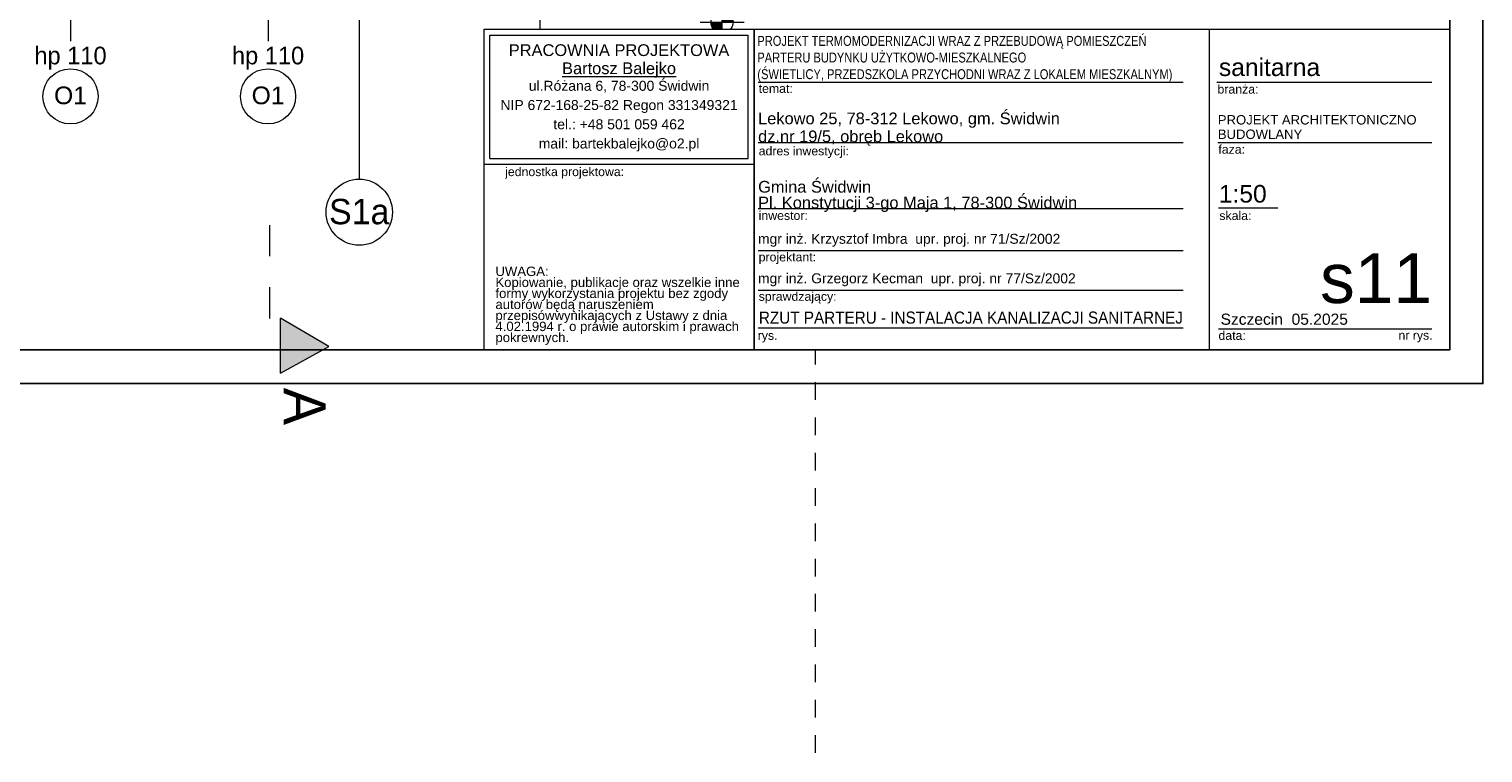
# Model space of a CAD drawing. Extents: x -438200 to -357500, y 15000 to 163871.
# Tile 82 of 148: x -370672 to -357500, y 15453 to 22013. Entities that reach past the tile are written whole.
import ezdxf

# ---------------------------------------------------------------- set-up
doc = ezdxf.new("R2010")
doc.units = 0
doc.header["$MEASUREMENT"] = 0
doc.set_wipeout_variables(frame=1)
doc.linetypes.add('Dashed', pattern=[564.444447, 282.222223, -282.222223])
doc.linetypes.add('Przerywana', pattern=[320, 160, -160])
doc.layers.get('0').update_dxf_attribs({"color": 252})
for name, color, linetype in [('#podkład', 252, 'Continuous'), ('_TABELA', 7, 'Continuous'), ('Arch opisy', 252, 'Continuous'), ('INWENT RZĘDNE', 252, 'Continuous')]:
    doc.layers.add(name, color=color, linetype=linetype)
for name, color, linetype, lineweight in [('Arch opisy okien_Nr_Pióra__9', 252, 'Continuous', 13), ('Arch opisy_Nr_Pióra__1', 252, 'Continuous', 25), ('Arch opisy_Nr_Pióra__21', 252, 'Continuous', 9), ('Arch opisy_Nr_Pióra__9', 252, 'Continuous', 13), ('ARCH TABELA_Nr_Pióra__1', 252, 'Continuous', 25), ('ARCH TABELA_Nr_Pióra__21', 252, 'Continuous', 9), ('ARCH TABELA_Nr_Pióra__7', 252, 'Continuous', 13), ('INWENT OPISY_Nr_Pióra__21', 252, 'Continuous', 9), ('INWENT OPISY_Nr_Pióra__41', 252, 'Continuous', 15), ('INWENT RZĘDNE_Nr_Pióra__21', 252, 'Continuous', 9), ('INWENT. OKNA_Nr_Pióra__21', 252, 'Continuous', 9), ('INWENT. OKNA_Nr_Pióra__5', 252, 'Continuous', 13)]:
    doc.layers.add(name, color=color, linetype=linetype, lineweight=lineweight)
doc.styles.add('GENERATED_STYLE_10', font='arial.ttf')
doc.styles.add('GENERATED_STYLE_2', font='txt')
doc.styles.add('GENERATED_STYLE_5', font='txt')
doc.styles.add('GENERATED_STYLE_7', font='arial.ttf')
doc.styles.add('GENERATED_STYLE_8', font='arial.ttf')
doc.styles.add('GENERATED_STYLE_9', font='arial.ttf')

# ---------------------------------------------------------------- blocks, each defined once
blk = doc.blocks.new('Koty wysokościowe_18', base_point=(-413866, 22076))
at = {"layer": 'INWENT RZĘDNE_Nr_Pióra__21', "linetype": 'Continuous'}
for points in [[(-413866, 22076), (-413766, 22076), (-413774, 22114), (-413796, 22147), (-413828, 22168), (-413866, 22176)], [(-413866, 22076), (-413966, 22076), (-413959, 22038), (-413937, 22005), (-413905, 21984), (-413866, 21976)]]:
    blk.add_hatch(color=256, dxfattribs=at).paths.add_polyline_path(points, flags=0)
for p, q in [((-413866, 21876), (-413866, 22276)), ((-414066, 22076), (-413666, 22076))]:
    blk.add_line(p, q, dxfattribs=at)
blk.add_circle((-413866, 22076), 100, dxfattribs=at)
at = {"layer": 'INWENT RZĘDNE_Nr_Pióra__21', "insert": (-413727, 22276), "char_height": 160, "attachment_point": 7, "style": 'GENERATED_STYLE_2'}
blk.add_mtext('{-0,63}', dxfattribs=at)
blk = doc.blocks.new('Linia_50', base_point=(-417154, 22733))
at = {"layer": 'Arch opisy_Nr_Pióra__21', "linetype": 'Continuous'}
blk.add_line((-417154, 22733), (-417154, 20653), dxfattribs=at)
blk.add_circle((-417154, 20353), 300, dxfattribs=at)
blk = doc.blocks.new('Linia_54', base_point=(-415517, 22733))
at = {"layer": 'Arch opisy_Nr_Pióra__21', "linetype": 'Continuous'}
blk.add_line((-415517, 22733), (-415517, 20653), dxfattribs=at)
blk.add_circle((-415517, 20353), 300, dxfattribs=at)
blk = doc.blocks.new('parter')
at = {"layer": 'INWENT OPISY_Nr_Pióra__21', "linetype": 'Continuous'}
blk.add_hatch(color=252, dxfattribs=at).paths.add_polyline_path([(-417430, 19137), (-417866, 18893), (-417866, 19393)], flags=0)
at = {"layer": 'Arch opisy_Nr_Pióra__9', "color": 252, "linetype": 'Continuous'}
for centre in [(-419770, 21403), (-417980, 21403)]:
    blk.add_circle(centre, 250, dxfattribs=at)
at = {"layer": 'INWENT OPISY_Nr_Pióra__21', "color": 252, "linetype": 'Przerywana'}
blk.add_line((-413019, 15453), (-413019, 42374), dxfattribs=at)
at = {"layer": 'INWENT OPISY_Nr_Pióra__41', "color": 252, "linetype": 'Dashed'}
blk.add_line((-417966, 20237), (-417966, 19137), dxfattribs=at)
at = {"layer": 'INWENT OPISY_Nr_Pióra__41', "color": 252, "linetype": 'Continuous'}
for p, q in [((-417866, 18893), (-417866, 19393)), ((-417430, 19137), (-417866, 19393)), ((-417866, 18893), (-417430, 19137))]:
    blk.add_line(p, q, dxfattribs=at)
at = {"layer": 'INWENT. OKNA_Nr_Pióra__5', "color": 252, "linetype": 'Continuous'}
for p, q in [((-419770, 22813), (-419770, 21903)), ((-417980, 22813), (-417980, 21903))]:
    blk.add_line(p, q, dxfattribs=at)
at = {"layer": 'Arch opisy', "color": 252, "linetype": 'Continuous'}
for name, p in [('Linia_50', (-417154, 22733)), ('Linia_54', (-415517, 22733))]:
    blk.add_blockref(name, p, dxfattribs=at)
at = {"layer": 'INWENT RZĘDNE', "color": 252}
blk.add_blockref('Koty wysokościowe_18', (-413866, 22076), dxfattribs=at)
at = {"layer": 'Arch opisy okien_Nr_Pióra__9', "color": 252, "linetype": 'Continuous', "char_height": 160, "attachment_point": 2, "style": 'GENERATED_STYLE_10'}
for insert in [(-419770, 21492), (-417980, 21492)]:
    blk.add_mtext('{O1}', dxfattribs=dict(at, insert=insert))
at = {"layer": 'Arch opisy_Nr_Pióra__1', "color": 252, "linetype": 'Continuous', "char_height": 230, "attachment_point": 2, "style": 'GENERATED_STYLE_5'}
for s, insert in [('{S1a}', (-417154, 20474)), ('{S3}', (-415517, 20474))]:
    blk.add_mtext(s, dxfattribs=dict(at, insert=insert))
at = {"layer": 'INWENT OPISY_Nr_Pióra__21', "color": 252, "linetype": 'Continuous', "insert": (-417459, 18593), "char_height": 380, "attachment_point": 2, "rotation": 270, "style": 'GENERATED_STYLE_5'}
blk.add_mtext('{A}', dxfattribs=at)
at = {"layer": 'INWENT. OKNA_Nr_Pióra__21', "color": 252, "linetype": 'Continuous', "char_height": 160, "attachment_point": 2, "style": 'GENERATED_STYLE_5'}
for insert in [(-419770, 21853), (-417980, 21853)]:
    blk.add_mtext('{hp 110}', dxfattribs=dict(at, insert=insert))

msp = doc.modelspace()

# ---------------------------------------------------------------- block references
at = {"layer": '#podkład', "color": 3, "lineweight": 50}
msp.add_blockref('parter', (49473, 0), dxfattribs=at)

# ---------------------------------------------------------------- next in the draw order: wipeouts: each hides what was drawn before it
at = {"color": 3, "lineweight": 50}
msp.add_wipeout([(-366550, 22011), (-366550, 19105), (-357800, 19105), (-357800, 22011)], dxfattribs=at)

# ---------------------------------------------------------------- next in the draw order: linework, layer by layer
at = {"layer": '_TABELA', "color": 7}
msp.add_lwpolyline([(-378500, 33650), (-357500, 33650), (-378500, 33650), (-378500, 18800), (-357500, 18800), (-357500, 33650)], dxfattribs=at)
msp.add_lwpolyline([(-357800, 33345), (-377250, 33345), (-377250, 19105), (-357800, 19105)], close=True, dxfattribs=at)
at = {"layer": 'ARCH TABELA_Nr_Pióra__21', "color": 0, "linetype": 'Continuous'}
for p, q in [((-366550, 19105), (-366550, 22011)), ((-366550, 22011), (-364103, 22011)), ((-366550, 20787), (-366550, 22011)), ((-366550, 22011), (-357800, 22011)), ((-364103, 22011), (-364103, 19105)), ((-364103, 20787), (-364103, 22011)), ((-359981, 22011), (-359981, 19105)), ((-357800, 22011), (-357800, 19105)), ((-366497, 20840), (-366497, 21957)), ((-366497, 21957), (-364156, 21957)), ((-364156, 20840), (-364156, 21957)), ((-364103, 19105), (-364103, 21811)), ((-364067, 21532), (-360217, 21532)), ((-359911, 21532), (-357962, 21532)), ((-364067, 20986), (-360217, 20986)), ((-359902, 20986), (-357962, 20986)), ((-366497, 20840), (-364156, 20840)), ((-366550, 20787), (-364103, 20787)), ((-364067, 20386), (-360217, 20386)), ((-359897, 20394), (-359357, 20394)), ((-364067, 20006), (-360217, 20006)), ((-364067, 19648), (-360217, 19648)), ((-364067, 19305), (-360217, 19305)), ((-359897, 19296), (-358756, 19296)), ((-358756, 19296), (-357962, 19296)), ((-366550, 19105), (-364103, 19105)), ((-357800, 19105), (-364103, 19105))]:
    msp.add_line(p, q, dxfattribs=at)

# ---------------------------------------------------------------- next in the draw order: texts
at = {"layer": 'ARCH TABELA_Nr_Pióra__1', "color": 0, "linetype": 'Continuous', "insert": (-364074, 21532), "char_height": 90, "width": 6123.53, "attachment_point": 7, "line_spacing_factor": 1.005757, "style": 'GENERATED_STYLE_5'}
msp.add_mtext('\\pt22543.1;\\fArial|b0|i0|c238;\\W0.8;PROJEKT TERMOMODERNIZACJI WRAZ Z PRZEBUDOWĄ POMIESZCZEŃ \\PPARTERU BUDYNKU UŻYTKOWO-MIESZKALNEGO\\P(ŚWIETLICY, PRZEDSZKOLA PRZYCHODNI WRAZ Z LOKALEM MIESZKALNYM)', dxfattribs=at)
at = {"layer": 'ARCH TABELA_Nr_Pióra__1', "color": 0, "linetype": 'Continuous', "insert": (-364060, 19453), "char_height": 110, "width": 6025.07, "attachment_point": 1, "style": 'GENERATED_STYLE_9'}
msp.add_mtext('\\W0.9;RZUT PARTERU - INSTALACJA KANALIZACJI SANITARNEJ', dxfattribs=at)
at = {"layer": 'ARCH TABELA_Nr_Pióra__21', "color": 0, "linetype": 'Continuous', "insert": (-364067, 20355), "char_height": 106.38, "attachment_point": 7, "line_spacing_factor": 0.807442, "style": 'GENERATED_STYLE_7'}
msp.add_mtext('{Gmina Świdwin\\PPl. Konstytucji 3-go Maja 1, 78-300 Świdwin}', dxfattribs=at)
at = {"layer": 'ARCH TABELA_Nr_Pióra__7', "color": 0, "linetype": 'Continuous'}
for s, insert, char_height, attachment_point, line_spacing_factor, style in [('{PRACOWNIA PROJEKTOWA\\P\\LBartosz Balejko}', (-365327, 21875), 106.38, 2, 0.926719, 'GENERATED_STYLE_8'), ('{Lekowo 25, 78-312 Lekowo, gm. Świdwin\\Pdz.nr 19/5, obręb Lekowo}', (-364067, 20955), 106.38, 7, 0.918867, 'GENERATED_STYLE_7'), ('{PROJEKT ARCHITEKTONICZNO\\PBUDOWLANY}', (-359902, 21233), 85, 1, 0.923713, 'GENERATED_STYLE_7')]:
    msp.add_mtext(s, dxfattribs=dict(at, insert=insert, char_height=char_height, attachment_point=attachment_point, line_spacing_factor=line_spacing_factor, style=style))
at = {"layer": 'ARCH TABELA_Nr_Pióra__7', "color": 0, "linetype": 'Continuous', "attachment_point": 1, "style": 'GENERATED_STYLE_7'}
for s, insert, char_height, width in [('sanitarna', (-359892, 21747), 159.6, 1819.7), ('mgr inż. Krzysztof Imbra  \\fArial|b0|i0|c238;upr. proj. nr 71/Sz/2002', (-364068, 20157), 90, 3210.98), ('mgr inż. Grzegorz Kecman  \\fArial|b0|i0|c238;upr. proj. nr 77/Sz/2002', (-364068, 19799), 90, 3210.98)]:
    msp.add_mtext(s, dxfattribs=dict(at, insert=insert, char_height=char_height, width=width))
at = {"layer": 'ARCH TABELA_Nr_Pióra__7', "color": 0, "linetype": 'Continuous', "style": 'GENERATED_STYLE_7'}
for s, insert, char_height, width, attachment_point, line_spacing_factor in [('{ul.Różana 6, 78-300 Świdwin\\PNIP 672-168-25-82 Regon 331349321\\Ptel.: +48 501 059 462\\Pmail: bartekbalejko@o2.pl}', (-365327, 21544), 90.43, 2340.43, 2, 1.156383), ('{UWAGA:\\PKopiowanie, publikacje oraz wszelkie inne formy wykorzystania projektu bez zgody autorów będą naruszeniem przepisówwynikających z Ustawy z dnia 4.02.1994 r. o prawie autorskim i prawach pokrewnych.}', (-366447, 19860), 85.106, 2241.7, 1, 0.703415)]:
    msp.add_mtext(s, dxfattribs=dict(at, insert=insert, char_height=char_height, width=width, attachment_point=attachment_point, line_spacing_factor=line_spacing_factor))
for s, insert, char_height, attachment_point in [('{temat:}', (-364062, 21514), 79.8, 1), ('{branża:}', (-359905, 21508), 79.8, 1), ('{adres inwestycji:}', (-364062, 20948), 79.79, 1), ('{faza:}', (-359897, 20963), 79.8, 1), ('{jednostka projektowa:}', (-366359, 20760), 79.79, 1), ('1:50', (-359893, 20600), 159.6, 1), ('{inwestor:}', (-364062, 20363), 79.79, 1), ('{skala:}', (-359888, 20362), 79.8, 1), ('{projektant:}', (-364062, 19987), 79.79, 1), ('s11', (-357962, 19980), 450, 3), ('sprawdzający:', (-364062, 19630), 79.79, 1), ('{Szczecin  05.2025}', (-359877, 19434), 101.06, 1), ('{rys.}', (-364071, 19276), 79.8, 1), ('{data:}', (-359896, 19276), 79.8, 1), ('{nr rys.}', (-358265, 19278), 79.8, 1)]:
    msp.add_mtext(s, dxfattribs=dict(at, insert=insert, char_height=char_height, attachment_point=attachment_point))

doc.saveas('drawing.dxf')
